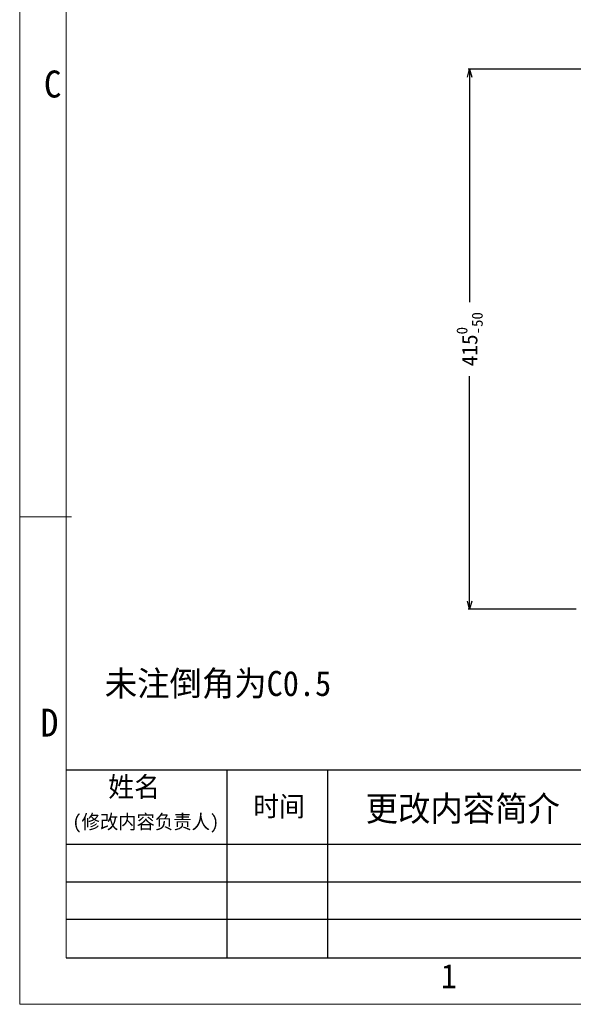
# Model space of a CAD drawing. Header units: millimetres. Extents: x -24622 to 2009, y -1603 to 2074.
# Tile 1 of 256: x -2932 to -2506, y 606 to 1363. Entities that reach past the tile are written whole.
import ezdxf
from ezdxf.enums import TextEntityAlignment as Align

# ---------------------------------------------------------------- set-up
doc = ezdxf.new("R2010")
doc.units = ezdxf.units.MM
doc.layers.add('用户自定义1', color=4, linetype='Continuous', lineweight=13)
doc.styles.add('样式 2', font='simkai.ttf', dxfattribs={"width": 0.95})
doc.dimstyles.new('副本 12', dxfattribs={"dimtxt": 12, "dimasz": 6, "dimexe": 1, "dimexo": 1.2, "dimgap": 2, "dimtad": 0, "dimtxsty": 'Standard', "dimblk": 'OPEN30', "dimcen": 0, "dimclrd": 5, "dimclre": 3, "dimclrt": 256, "dimadec": 0, "dimazin": 2, "dimtm": 1e-09, "dimtfac": 0.6, "dimtofl": 0, "dimtmove": 0, "dimatfit": 3, "dimldrblk": 'OPEN30', "dimfxl": 0, "dimtolj": 1, "dimarcsym": 0})

# ---------------------------------------------------------------- blocks, each defined once
blk = doc.blocks.new('_Open30')
at = {"color": 0, "linetype": 'ByBlock', "lineweight": -2}
for p, q in [((-1, 0.27), (0, 0)), ((0, 0), (-1, -0.27)), ((0, 0), (-1, 0))]:
    blk.add_line(p, q, dxfattribs=at)
blk = doc.blocks.new('*D113')
at = {"color": 3, "linetype": 'ByBlock', "lineweight": -2}
for p, q in [((-2388.22, 1325.14), (-2587.02, 1325.14)), ((-2504.22, 910.21), (-2587.02, 910.21))]:
    blk.add_line(p, q, dxfattribs=at)
at = {"color": 5, "linetype": 'ByBlock', "lineweight": -2}
for p, q in [((-2586.02, 1319.14), (-2586.02, 1146.18)), ((-2586.02, 916.21), (-2586.02, 1089.18))]:
    blk.add_line(p, q, dxfattribs=at)
at = {"layer": 'Defpoints', "color": 0, "linetype": 'ByBlock'}
for p in [(-2586.02, 1325.14), (-2387.02, 1325.14), (-2503.02, 910.21)]:
    blk.add_point(p, dxfattribs=at)
at = {"color": 5, "linetype": 'ByBlock', "lineweight": -2, "xscale": 6, "yscale": 6, "zscale": 6}
for p, rotation in [((-2586.02, 1325.14), 90), ((-2586.02, 910.21), 270)]:
    blk.add_blockref('_Open30', p, dxfattribs=dict(at, rotation=rotation))
at = {"linetype": 'ByBlock', "insert": (-2586.02, 1117.68), "char_height": 12, "attachment_point": 5, "rotation": 90}
blk.add_mtext('\\A1;415{\\H0.7x;\\S0^ -50;}', dxfattribs=at)

msp = doc.modelspace()

# ---------------------------------------------------------------- linework, layer by layer
at = {"color": 7, "linetype": 'Continuous', "lineweight": 25}
for p, q in [((-2895.935, 786.687), (-1942.524, 786.687)), ((-2772.622, 786.687), (-2772.622, 642.202)), ((-2695.271, 786.687), (-2695.271, 642.202)), ((-2895.935, 729.447), (-1942.524, 729.447)), ((-1942.524, 700.237), (-2895.935, 700.237)), ((-2895.935, 671.735), (-1942.524, 671.735))]:
    msp.add_line(p, q, dxfattribs=at)
at = {"color": 0, "linetype": 'Continuous', "lineweight": 25}
msp.add_line((-2895.935, 642.202), (-877.519, 642.202), dxfattribs=at)
at = {"layer": '用户自定义1', "color": 0, "lineweight": 15, "ltscale": 0.3}
for p, q in [((-2931.746, 606.414), (-2931.746, 2002.143)), ((-2895.958, 642.202), (-2895.958, 2002.143)), ((-877.519, 642.202), (-2895.958, 642.202)), ((-841.731, 606.414), (-2931.746, 606.414))]:
    msp.add_line(p, q, dxfattribs=at)
at = {"layer": '用户自定义1', "lineweight": 15, "ltscale": 0.3}
msp.add_line((-2931.746, 980.993), (-2891.982, 980.993), dxfattribs=at)

# ---------------------------------------------------------------- texts
at = {"color": 7, "linetype": 'Continuous', "lineweight": 25, "attachment_point": 1, "style": '样式 2'}
for s, insert, char_height in [('未注倒角为C0.5', (-2866.349, 862.62), 19.1937), ('姓名', (-2863.709, 781.274), 15.355), ('时间', (-2752.306, 766.247), 15.355), ('更改内容简介', (-2665.889, 766.439), 19.1937), ('(修改内容负责人)', (-2891.25, 752.15), 10.8815)]:
    msp.add_mtext(s, dxfattribs=dict(at, insert=insert, char_height=char_height))
at = {"layer": '用户自定义1', "color": 0, "lineweight": 15, "ltscale": 0.3, "style": '样式 2', "width": 0.95}
for s, height, p in [('C', 20.747, (-2906.435, 1303.43)), ('D', 21.473, (-2908.872, 812.195)), ('1', 18.672, (-2601.979, 618.74))]:
    msp.add_text(s, height=height, dxfattribs=at).set_placement(p, align=Align.CENTER)

# ---------------------------------------------------------------- dimensions: what is measured, and where the dimension line sits
at = {"color": 5, "linetype": 'ByBlock'}
dim = msp.add_linear_dim(base=(-2586.024, 1325.144), p1=(-2503.022, 910.209), p2=(-2387.022, 1325.144), angle=90, text='415{\\H0.7x;\\S0^ -50;}', dimstyle='副本 12', dxfattribs=at)
dim.commit()
dim.dimension.update_dxf_attribs({"geometry": '*D113', "text_midpoint": (-2586.024, 1117.677)})

doc.saveas('drawing.dxf')
